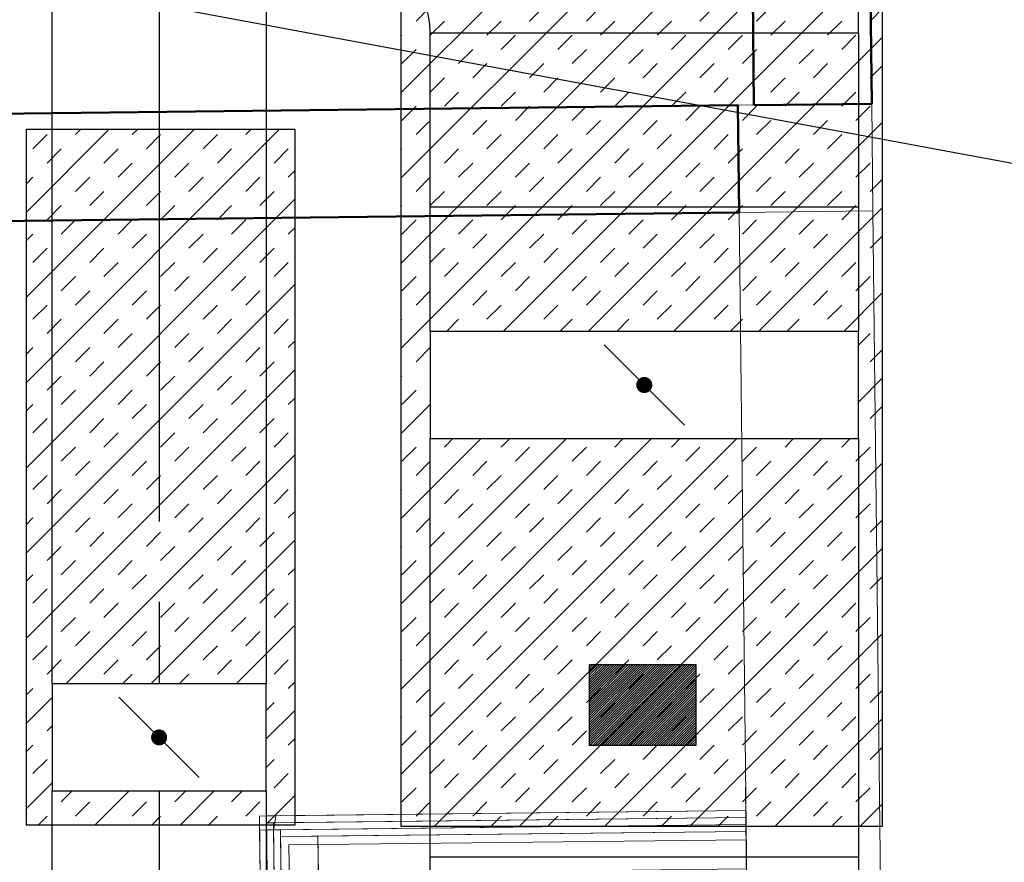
# Model space of a CAD drawing. Header units: millimetres. Extents: x 0 to 83248, y 0 to 52411.
# Tile 31 of 63: x 10927 to 12766, y 41067 to 42641. Entities that reach past the tile are written whole.
import ezdxf

# ---------------------------------------------------------------- set-up
doc = ezdxf.new("R2010")
doc.units = ezdxf.units.MM
doc.header["$LTSCALE"] = 50
doc.header["$MEASUREMENT"] = 0
doc.header["$PDMODE"] = 1
doc.linetypes.add('2V-CENT', pattern=[23, 20, -1.5, 0, -1.5])
doc.linetypes.add('V-GOMD', pattern=[0.8, 0.4, -0.4])
doc.layers.get('0').update_dxf_attribs({"linetype": 'CONTINUOUS'})
doc.layers.add('20605A200D001$0$A-WALL', color=7, linetype='CONTINUOUS', lineweight=13)
doc.layers.add('V060-', color=3, linetype='CONTINUOUS')
doc.layers.add('V111-', color=1, linetype='CONTINUOUS')
doc.styles.add('ISO', font='ISO')
doc.styles.add('SIMPLEX', font='SIMPLEX')

# ---------------------------------------------------------------- blocks, each defined once
blk = doc.blocks.new('KRBOJ90_P', base_point=(16233.5, 22600))
at = {"color": 0, "linetype": 'ByBlock'}
for p, q in [((16234, 22600.7), (16233, 22600.7)), ((16234, 22600.7), (16234, 22599.5)), ((16232.8, 22599.5), (16232.8, 22600.5)), ((16232.8, 22599.5), (16234, 22599.5))]:
    blk.add_line(p, q, dxfattribs=at)
blk.add_arc((16232.8, 22600.7), 0.2, 270, 360, dxfattribs=at)
blk = doc.blocks.new('2RBOJ90_P', base_point=(16233.5, 22600))
for p in [(16233.5, 22600.7), (16232.8, 22600)]:
    blk.add_point(p)
at = {"color": 0, "linetype": 'ByBlock'}
blk.add_blockref('KRBOJ90_P', (16233.5, 22600), dxfattribs=at)
at = {"style": 'ISO', "flags": 3}
blk.add_attdef('0', (16233.5, 22600), '', height=1, dxfattribs=at)
blk = doc.blocks.new('KRBOJ90_N', base_point=(16242.5, 22615))
at = {"color": 0, "linetype": 'ByBlock'}
for p, q in [((16241.8, 22614.5), (16241.8, 22615.5)), ((16241.8, 22615.5), (16242, 22615.5)), ((16242, 22615.5), (16243, 22615.5)), ((16243, 22615.5), (16243, 22614.5)), ((16242, 22614.5), (16241.8, 22614.5)), ((16243, 22614.5), (16242, 22614.5))]:
    blk.add_line(p, q, dxfattribs=at)
at = {"color": 0, "linetype": 'V-GOMD'}
blk.add_line((16242, 22614.5), (16242, 22615.5), dxfattribs=at)
blk = doc.blocks.new('2RBOJ90_N', base_point=(16242.5, 22615))
blk.add_point((16241.8, 22615))
at = {"color": 0, "linetype": 'ByBlock'}
blk.add_blockref('KRBOJ90_N', (16242.5, 22615), dxfattribs=at)
at = {"style": 'ISO', "flags": 3}
blk.add_attdef('0', (16242.5, 22615), '', height=1, dxfattribs=at)
blk = doc.blocks.new('KSP_P', base_point=(16239.5, 22597.5))
at = {"color": 0, "linetype": 'ByBlock'}
for p, q in [((16240, 22598), (16239, 22598)), ((16239, 22598), (16239, 22597)), ((16240, 22597), (16240, 22598)), ((16239, 22597), (16240, 22597))]:
    blk.add_line(p, q, dxfattribs=at)
blk = doc.blocks.new('2SP_P', base_point=(16239.5, 22597.5))
for p in [(16239, 22597.5), (16240, 22597.5)]:
    blk.add_point(p)
at = {"color": 0, "linetype": 'ByBlock'}
blk.add_blockref('KSP_P', (16239.5, 22597.5), dxfattribs=at)
at = {"style": 'SIMPLEX', "flags": 3}
blk.add_attdef('0', (16239.5, 22597.5), '', height=1, dxfattribs=at)
blk = doc.blocks.new('SPJALL', base_point=(16229, 22594))
at = {"color": 1}
blk.add_line((16228.625, 22593.625), (16229.375, 22594.375), dxfattribs=at)
at = {"color": 1, "const_width": 0.075}
blk.add_lwpolyline([(16229, 22594.0375, -1), (16229, 22593.9625, -1), (16229, 22594.0375, -1)], format="xyb", dxfattribs=at)
blk = doc.blocks.new('*X279')
at = {"color": 0}
for p, q in [((11639, 42504.2), (12539, 43404.2)), ((11639, 42345.1), (12539, 43245.1)), ((11639, 42186), (12539, 43086)), ((11639, 42026.9), (12539, 42926.9)), ((11830, 42058.9), (12539, 42767.8)), ((11667.3, 42638.5), (11693.8, 42665.1)), ((11879.4, 42638.5), (11905.9, 42665.1)), ((11985.5, 42638.5), (12012, 42665.1)), ((12197.6, 42638.5), (12224.1, 42665.1)), ((12303.7, 42638.5), (12330.2, 42665.1)), ((12515.8, 42638.5), (12539, 42661.7)), ((11693.8, 42612), (11720.3, 42638.5)), ((11799.8, 42612), (11826.4, 42638.5)), ((12012, 42612), (12038.5, 42638.5)), ((12118, 42612), (12144.6, 42638.5)), ((12330.2, 42612), (12356.7, 42638.5)), ((12436.2, 42612), (12462.8, 42638.5)), ((11639, 42610.2), (11640.7, 42612)), ((11826.4, 42585.5), (11852.9, 42612)), ((11932.4, 42585.5), (11958.9, 42612)), ((12144.6, 42585.5), (12171.1, 42612)), ((12250.6, 42585.5), (12277.1, 42612)), ((12462.8, 42585.5), (12489.3, 42612)), ((11989.1, 42058.8), (12539, 42608.7)), ((11640.7, 42559), (11667.3, 42585.5)), ((11746.8, 42559), (11773.3, 42585.5)), ((11958.9, 42559), (11985.5, 42585.5)), ((12065, 42559), (12091.5, 42585.5)), ((12277.1, 42559), (12303.7, 42585.5)), ((12383.2, 42559), (12409.7, 42585.5)), ((11773.3, 42532.5), (11799.8, 42559)), ((11879.4, 42532.5), (11905.9, 42559)), ((12091.5, 42532.5), (12118, 42559)), ((12197.6, 42532.5), (12224.1, 42559)), ((12409.7, 42532.5), (12436.2, 42559)), ((12515.8, 42532.5), (12539, 42555.6)), ((11693.8, 42506), (11720.3, 42532.5)), ((11905.9, 42506), (11932.4, 42532.5)), ((12012, 42506), (12038.5, 42532.5)), ((12224.1, 42506), (12250.6, 42532.5)), ((12330.2, 42506), (12356.7, 42532.5)), ((11720.3, 42479.4), (11746.8, 42506)), ((11826.4, 42479.4), (11852.9, 42506)), ((12038.5, 42479.4), (12065, 42506)), ((12144.6, 42479.4), (12171.1, 42506)), ((12356.7, 42479.4), (12383.2, 42506)), ((12462.8, 42479.4), (12489.3, 42506)), ((11640.7, 42452.9), (11667.3, 42479.4)), ((11852.9, 42452.9), (11879.4, 42479.4)), ((11958.9, 42452.9), (11985.5, 42479.4)), ((12171.1, 42452.9), (12197.6, 42479.4)), ((12277.1, 42452.9), (12303.7, 42479.4)), ((12489.3, 42452.9), (12515.8, 42479.4)), ((11667.3, 42426.4), (11693.8, 42452.9)), ((11773.3, 42426.4), (11799.8, 42452.9)), ((11985.5, 42426.4), (12012, 42452.9)), ((12091.5, 42426.4), (12118, 42452.9)), ((12148.2, 42058.8), (12539, 42449.6)), ((12303.7, 42426.4), (12330.2, 42452.9)), ((12409.7, 42426.4), (12436.2, 42452.9)), ((11799.8, 42399.9), (11826.4, 42426.4)), ((11905.9, 42399.9), (11932.4, 42426.4)), ((12118, 42399.9), (12144.6, 42426.4)), ((12224.1, 42399.9), (12250.6, 42426.4)), ((12436.2, 42399.9), (12462.8, 42426.4)), ((11639, 42398.1), (11640.7, 42399.9)), ((11720.3, 42373.4), (11746.8, 42399.9)), ((11932.4, 42373.4), (11958.9, 42399.9)), ((12038.5, 42373.4), (12065, 42399.9)), ((12250.6, 42373.4), (12277.1, 42399.9)), ((12356.7, 42373.4), (12383.2, 42399.9)), ((11746.8, 42346.9), (11773.3, 42373.4)), ((11852.9, 42346.9), (11879.4, 42373.4)), ((12065, 42346.9), (12091.5, 42373.4)), ((12171.1, 42346.9), (12197.6, 42373.4)), ((12383.2, 42346.9), (12409.7, 42373.4)), ((12489.3, 42346.9), (12515.8, 42373.4)), ((11667.3, 42320.3), (11693.8, 42346.9)), ((11879.4, 42320.3), (11905.9, 42346.9)), ((11985.5, 42320.3), (12012, 42346.9)), ((12197.6, 42320.3), (12224.1, 42346.9)), ((12303.7, 42320.3), (12330.2, 42346.9)), ((12515.8, 42320.3), (12539, 42343.5)), ((11693.8, 42293.8), (11720.3, 42320.3)), ((11799.8, 42293.8), (11826.4, 42320.3)), ((12012, 42293.8), (12038.5, 42320.3)), ((12118, 42293.8), (12144.6, 42320.3)), ((12330.2, 42293.8), (12356.7, 42320.3)), ((12436.2, 42293.8), (12462.8, 42320.3)), ((11639, 42292), (11640.7, 42293.8)), ((11826.4, 42267.3), (11852.9, 42293.8)), ((11932.4, 42267.3), (11958.9, 42293.8)), ((12144.6, 42267.3), (12171.1, 42293.8)), ((12250.6, 42267.3), (12277.1, 42293.8)), ((12307.3, 42058.8), (12539, 42290.5)), ((12462.8, 42267.3), (12489.3, 42293.8)), ((11640.7, 42240.8), (11667.3, 42267.3)), ((11746.8, 42240.8), (11773.3, 42267.3)), ((11958.9, 42240.8), (11985.5, 42267.3)), ((12065, 42240.8), (12091.5, 42267.3)), ((12277.1, 42240.8), (12303.7, 42267.3)), ((12383.2, 42240.8), (12409.7, 42267.3)), ((11773.3, 42214.3), (11799.8, 42240.8)), ((11879.4, 42214.3), (11905.9, 42240.8)), ((12091.5, 42214.3), (12118, 42240.8)), ((12197.6, 42214.3), (12224.1, 42240.8)), ((12409.7, 42214.3), (12436.2, 42240.8)), ((12515.8, 42214.3), (12539, 42237.4)), ((11693.8, 42187.8), (11720.3, 42214.3)), ((11905.9, 42187.8), (11932.4, 42214.3)), ((12012, 42187.8), (12038.5, 42214.3)), ((12224.1, 42187.8), (12250.6, 42214.3)), ((12330.2, 42187.8), (12356.7, 42214.3)), ((11720.3, 42161.2), (11746.8, 42187.8)), ((11826.4, 42161.2), (11852.9, 42187.8)), ((12038.5, 42161.2), (12065, 42187.8)), ((12144.6, 42161.2), (12171.1, 42187.8)), ((12356.7, 42161.2), (12383.2, 42187.8)), ((12462.8, 42161.2), (12489.3, 42187.8)), ((11640.7, 42134.7), (11667.3, 42161.2)), ((11852.9, 42134.7), (11879.4, 42161.2)), ((11958.9, 42134.7), (11985.5, 42161.2)), ((12171.1, 42134.7), (12197.6, 42161.2)), ((12277.1, 42134.7), (12303.7, 42161.2)), ((12489.3, 42134.7), (12515.8, 42161.2)), ((11667.3, 42108.2), (11693.8, 42134.7)), ((11773.3, 42108.2), (11799.8, 42134.7)), ((11985.5, 42108.2), (12012, 42134.7)), ((12091.5, 42108.2), (12118, 42134.7)), ((12303.7, 42108.2), (12330.2, 42134.7)), ((12409.7, 42108.2), (12436.2, 42134.7)), ((12466.4, 42058.8), (12539, 42131.4)), ((11799.8, 42081.7), (11826.4, 42108.2)), ((11905.9, 42081.7), (11932.4, 42108.2)), ((12118, 42081.7), (12144.6, 42108.2)), ((12224.1, 42081.7), (12250.6, 42108.2)), ((12436.2, 42081.7), (12462.8, 42108.2)), ((11639, 42079.9), (11640.7, 42081.7)), ((11724, 42058.9), (11746.8, 42081.7)), ((11936.1, 42058.8), (11958.9, 42081.7)), ((12042.2, 42058.8), (12065, 42081.7)), ((12254.3, 42058.8), (12277.1, 42081.7)), ((12360.4, 42058.8), (12383.2, 42081.7)), ((12493.8, 42033.2), (12515.8, 42055.2)), ((11667.3, 42002.1), (11693.8, 42028.7)), ((12515.8, 42002.1), (12539, 42025.3)), ((11639, 41973.8), (11640.7, 41975.6)), ((11693.8, 41975.6), (11693.8, 41975.6)), ((12493.8, 41927.1), (12539, 41972.3)), ((11640.7, 41922.6), (11667.3, 41949.1)), ((11639, 41867.8), (11693.8, 41922.6)), ((12515.8, 41896.1), (12539, 41919.2)), ((11639, 41708.7), (11789.1, 41858.9)), ((11639, 41549.6), (11948.2, 41858.8)), ((11639, 41390.5), (12107.3, 41858.8)), ((11639, 41231.4), (12266.4, 41858.8)), ((11693.8, 41869.6), (11693.8, 41869.6)), ((11701.6, 41134.9), (12425.5, 41858.8)), ((11720.3, 41843), (11736.1, 41858.9)), ((11826.4, 41843), (11842.2, 41858.9)), ((12038.5, 41843), (12054.3, 41858.8)), ((12144.6, 41843), (12160.4, 41858.8)), ((12356.7, 41843), (12372.5, 41858.8)), ((12462.8, 41843), (12478.6, 41858.8)), ((11640.7, 41816.5), (11667.3, 41843)), ((11852.9, 41816.5), (11879.4, 41843)), ((11958.9, 41816.5), (11985.5, 41843)), ((12171.1, 41816.5), (12197.6, 41843)), ((12277.1, 41816.5), (12303.7, 41843)), ((12489.3, 41816.5), (12515.8, 41843)), ((11667.3, 41790), (11693.8, 41816.5)), ((11773.3, 41790), (11799.8, 41816.5)), ((11860.7, 41134.9), (12539, 41813.2)), ((11985.5, 41790), (12012, 41816.5)), ((12091.5, 41790), (12118, 41816.5)), ((12303.7, 41790), (12330.2, 41816.5)), ((12409.7, 41790), (12436.2, 41816.5)), ((11799.8, 41763.5), (11826.4, 41790)), ((11905.9, 41763.5), (11932.4, 41790)), ((12118, 41763.5), (12144.6, 41790)), ((12224.1, 41763.5), (12250.6, 41790)), ((12436.2, 41763.5), (12462.8, 41790)), ((11639, 41761.7), (11640.7, 41763.5)), ((11720.3, 41737), (11746.8, 41763.5)), ((11932.4, 41737), (11958.9, 41763.5)), ((12038.5, 41737), (12065, 41763.5)), ((12250.6, 41737), (12277.1, 41763.5)), ((12356.7, 41737), (12383.2, 41763.5)), ((11746.8, 41710.5), (11773.3, 41737)), ((11852.9, 41710.5), (11879.4, 41737)), ((12065, 41710.5), (12091.5, 41737)), ((12171.1, 41710.5), (12197.6, 41737)), ((12383.2, 41710.5), (12409.7, 41737)), ((12489.3, 41710.5), (12515.8, 41737)), ((11667.3, 41683.9), (11693.8, 41710.5)), ((11879.4, 41683.9), (11905.9, 41710.5)), ((11985.5, 41683.9), (12012, 41710.5)), ((12197.6, 41683.9), (12224.1, 41710.5)), ((12303.7, 41683.9), (12330.2, 41710.5)), ((12515.8, 41683.9), (12539, 41707.1)), ((11693.8, 41657.4), (11720.3, 41683.9)), ((11799.8, 41657.4), (11826.4, 41683.9)), ((12012, 41657.4), (12038.5, 41683.9)), ((12118, 41657.4), (12144.6, 41683.9)), ((12330.2, 41657.4), (12356.7, 41683.9)), ((12436.2, 41657.4), (12462.8, 41683.9)), ((11639, 41655.6), (11640.7, 41657.4)), ((11826.4, 41630.9), (11852.9, 41657.4)), ((11932.4, 41630.9), (11958.9, 41657.4)), ((12019.8, 41134.9), (12539, 41654.1)), ((12144.6, 41630.9), (12171.1, 41657.4)), ((12250.6, 41630.9), (12277.1, 41657.4)), ((12462.8, 41630.9), (12489.3, 41657.4)), ((11640.7, 41604.4), (11667.3, 41630.9)), ((11746.8, 41604.4), (11773.3, 41630.9)), ((11958.9, 41604.4), (11985.5, 41630.9)), ((12065, 41604.4), (12091.5, 41630.9)), ((12277.1, 41604.4), (12303.7, 41630.9)), ((12383.2, 41604.4), (12409.7, 41630.9)), ((11773.3, 41577.9), (11799.8, 41604.4)), ((11879.4, 41577.9), (11905.9, 41604.4)), ((12091.5, 41577.9), (12118, 41604.4)), ((12197.6, 41577.9), (12224.1, 41604.4)), ((12409.7, 41577.9), (12436.2, 41604.4)), ((12515.8, 41577.9), (12539, 41601)), ((11693.8, 41551.4), (11720.3, 41577.9)), ((11905.9, 41551.4), (11932.4, 41577.9)), ((12012, 41551.4), (12038.5, 41577.9)), ((12224.1, 41551.4), (12250.6, 41577.9)), ((12330.2, 41551.4), (12356.7, 41577.9)), ((11720.3, 41524.8), (11746.8, 41551.4)), ((11826.4, 41524.8), (11852.9, 41551.4)), ((12038.5, 41524.8), (12065, 41551.4)), ((12144.6, 41524.8), (12171.1, 41551.4)), ((12356.7, 41524.8), (12383.2, 41551.4)), ((12462.8, 41524.8), (12489.3, 41551.4)), ((11640.7, 41498.3), (11667.3, 41524.8)), ((11852.9, 41498.3), (11879.4, 41524.8)), ((11958.9, 41498.3), (11985.5, 41524.8)), ((12171.1, 41498.3), (12197.6, 41524.8)), ((12277.1, 41498.3), (12303.7, 41524.8)), ((12489.3, 41498.3), (12515.8, 41524.8)), ((11667.3, 41471.8), (11693.8, 41498.3)), ((11773.3, 41471.8), (11799.8, 41498.3)), ((11985.5, 41471.8), (12012, 41498.3)), ((12091.5, 41471.8), (12118, 41498.3)), ((12178.9, 41134.9), (12539, 41495)), ((12303.7, 41471.8), (12330.2, 41498.3)), ((12409.7, 41471.8), (12436.2, 41498.3)), ((11799.8, 41445.3), (11826.4, 41471.8)), ((11905.9, 41445.3), (11932.4, 41471.8)), ((12118, 41445.3), (12144.6, 41471.8)), ((12224.1, 41445.3), (12250.6, 41471.8)), ((12436.2, 41445.3), (12462.8, 41471.8)), ((11639, 41443.5), (11640.7, 41445.3)), ((11720.3, 41418.8), (11746.8, 41445.3)), ((11932.4, 41418.8), (11958.9, 41445.3)), ((12038.5, 41418.8), (12065, 41445.3)), ((12250.6, 41418.8), (12277.1, 41445.3)), ((12356.7, 41418.8), (12383.2, 41445.3)), ((11746.8, 41392.3), (11773.3, 41418.8)), ((11852.9, 41392.3), (11879.4, 41418.8)), ((12065, 41392.3), (12091.5, 41418.8)), ((12171.1, 41392.3), (12197.6, 41418.8)), ((12383.2, 41392.3), (12409.7, 41418.8)), ((12489.3, 41392.3), (12515.8, 41418.8)), ((11667.3, 41365.7), (11693.8, 41392.3)), ((11879.4, 41365.7), (11905.9, 41392.3)), ((11985.5, 41365.7), (12012, 41392.3)), ((12197.6, 41365.7), (12224.1, 41392.3)), ((12303.7, 41365.7), (12330.2, 41392.3)), ((12515.8, 41365.7), (12539, 41388.9)), ((11693.8, 41339.2), (11720.3, 41365.7)), ((11799.8, 41339.2), (11826.4, 41365.7)), ((12012, 41339.2), (12038.5, 41365.7)), ((12118, 41339.2), (12144.6, 41365.7)), ((12330.2, 41339.2), (12356.7, 41365.7)), ((12436.2, 41339.2), (12462.8, 41365.7)), ((11639, 41337.4), (11640.7, 41339.2)), ((11826.4, 41312.7), (11852.9, 41339.2)), ((11932.4, 41312.7), (11958.9, 41339.2)), ((12144.6, 41312.7), (12171.1, 41339.2)), ((12250.6, 41312.7), (12277.1, 41339.2)), ((12338, 41134.9), (12539, 41335.9)), ((12462.8, 41312.7), (12489.3, 41339.2)), ((11640.7, 41286.2), (11667.3, 41312.7)), ((11746.8, 41286.2), (11773.3, 41312.7)), ((11958.9, 41286.2), (11985.5, 41312.7)), ((12065, 41286.2), (12091.5, 41312.7)), ((12277.1, 41286.2), (12303.7, 41312.7)), ((12383.2, 41286.2), (12409.7, 41312.7)), ((11773.3, 41259.7), (11799.8, 41286.2)), ((11879.4, 41259.7), (11905.9, 41286.2)), ((12091.5, 41259.7), (12118, 41286.2)), ((12197.6, 41259.7), (12224.1, 41286.2)), ((12409.7, 41259.7), (12436.2, 41286.2)), ((12515.8, 41259.7), (12539, 41282.8)), ((11693.8, 41233.2), (11720.3, 41259.7)), ((11905.9, 41233.2), (11932.4, 41259.7)), ((12012, 41233.2), (12038.5, 41259.7)), ((12224.1, 41233.2), (12250.6, 41259.7)), ((12330.2, 41233.2), (12356.7, 41259.7)), ((11720.3, 41206.6), (11746.8, 41233.2)), ((11826.4, 41206.6), (11852.9, 41233.2)), ((12038.5, 41206.6), (12065, 41233.2)), ((12144.6, 41206.6), (12171.1, 41233.2)), ((12356.7, 41206.6), (12383.2, 41233.2)), ((12462.8, 41206.6), (12489.3, 41233.2)), ((11640.7, 41180.1), (11667.3, 41206.6)), ((11852.9, 41180.1), (11879.4, 41206.6)), ((11958.9, 41180.1), (11985.5, 41206.6)), ((12171.1, 41180.1), (12197.6, 41206.6)), ((12277.1, 41180.1), (12303.7, 41206.6)), ((12489.3, 41180.1), (12515.8, 41206.6)), ((11667.3, 41153.6), (11693.8, 41180.1)), ((11773.3, 41153.6), (11799.8, 41180.1)), ((11985.5, 41153.6), (12012, 41180.1)), ((12091.5, 41153.6), (12118, 41180.1)), ((12303.7, 41153.6), (12330.2, 41180.1)), ((12409.7, 41153.6), (12436.2, 41180.1)), ((12497.1, 41134.9), (12539, 41176.8)), ((11807.7, 41134.9), (11826.4, 41153.6)), ((11913.7, 41134.9), (11932.4, 41153.6)), ((12125.9, 41134.9), (12144.6, 41153.6)), ((12231.9, 41134.9), (12250.6, 41153.6)), ((12444.1, 41134.9), (12462.8, 41153.6))]:
    blk.add_line(p, q, dxfattribs=at)
blk = doc.blocks.new('*X283')
at = {"color": 0}
for p, q in [((10938.6, 41962.9), (11411.7, 42436.1)), ((10938.6, 42122), (11252.6, 42436.1)), ((10938.6, 42281.1), (11093.5, 42436.1)), ((11030.9, 42426.4), (11040.5, 42436.1)), ((11136.9, 42426.4), (11146.6, 42436.1)), ((11349.1, 42426.4), (11358.7, 42436.1)), ((10951.3, 42399.9), (10977.8, 42426.4)), ((11163.4, 42399.9), (11190, 42426.4)), ((11269.5, 42399.9), (11296, 42426.4)), ((10977.8, 42373.4), (11004.3, 42399.9)), ((11083.9, 42373.4), (11110.4, 42399.9)), ((11296, 42373.4), (11322.5, 42399.9)), ((11402.1, 42373.4), (11428.6, 42399.9)), ((11110.4, 42346.9), (11136.9, 42373.4)), ((11216.5, 42346.9), (11243, 42373.4)), ((11428.6, 42346.9), (11441.1, 42359.4)), ((10938.6, 42334.1), (10951.3, 42346.9)), ((11030.9, 42320.3), (11057.4, 42346.9)), ((11243, 42320.3), (11269.5, 42346.9)), ((11349.1, 42320.3), (11375.6, 42346.9)), ((11057.4, 42293.8), (11083.9, 42320.3)), ((11163.4, 42293.8), (11190, 42320.3)), ((11375.6, 42293.8), (11402.1, 42320.3)), ((10938.6, 41803.8), (11441.1, 42306.3)), ((10977.8, 42267.3), (11004.3, 42293.8)), ((11190, 42267.3), (11216.5, 42293.8)), ((11296, 42267.3), (11322.5, 42293.8)), ((11004.3, 42240.8), (11030.9, 42267.3)), ((11110.4, 42240.8), (11136.9, 42267.3)), ((11322.5, 42240.8), (11349.1, 42267.3)), ((11428.6, 42240.8), (11441.1, 42253.3)), ((10938.6, 42228.1), (10951.3, 42240.8)), ((11136.9, 42214.3), (11163.4, 42240.8)), ((11243, 42214.3), (11269.5, 42240.8)), ((10951.3, 42187.8), (10977.8, 42214.3)), ((11057.4, 42187.8), (11083.9, 42214.3)), ((11269.5, 42187.8), (11296, 42214.3)), ((11375.6, 42187.8), (11402.1, 42214.3)), ((11083.9, 42161.2), (11110.4, 42187.8)), ((11190, 42161.2), (11216.5, 42187.8)), ((11402.1, 42161.2), (11428.6, 42187.8)), ((11004.3, 42134.7), (11030.9, 42161.2)), ((11216.5, 42134.7), (11243, 42161.2)), ((11322.5, 42134.7), (11349.1, 42161.2)), ((10938.6, 41644.7), (11441.1, 42147.2)), ((11030.9, 42108.2), (11057.4, 42134.7)), ((11136.9, 42108.2), (11163.4, 42134.7)), ((11349.1, 42108.2), (11375.6, 42134.7)), ((10951.3, 42081.7), (10977.8, 42108.2)), ((11163.4, 42081.7), (11190, 42108.2)), ((11269.5, 42081.7), (11296, 42108.2)), ((10977.8, 42055.2), (11004.3, 42081.7)), ((11083.9, 42055.2), (11110.4, 42081.7)), ((11296, 42055.2), (11322.5, 42081.7)), ((11402.1, 42055.2), (11428.6, 42081.7)), ((11110.4, 42028.7), (11136.9, 42055.2)), ((11216.5, 42028.7), (11243, 42055.2)), ((11428.6, 42028.7), (11441.1, 42041.2)), ((10938.6, 42015.9), (10951.3, 42028.7)), ((11030.9, 42002.1), (11057.4, 42028.7)), ((11243, 42002.1), (11269.5, 42028.7)), ((11349.1, 42002.1), (11375.6, 42028.7)), ((10938.6, 41485.6), (11441.1, 41988.1)), ((11057.4, 41975.6), (11083.9, 42002.1)), ((11163.4, 41975.6), (11190, 42002.1)), ((11375.6, 41975.6), (11402.1, 42002.1)), ((10977.8, 41949.1), (11004.3, 41975.6)), ((11190, 41949.1), (11216.5, 41975.6)), ((11296, 41949.1), (11322.5, 41975.6)), ((11004.3, 41922.6), (11030.9, 41949.1)), ((11110.4, 41922.6), (11136.9, 41949.1)), ((11322.5, 41922.6), (11349.1, 41949.1)), ((11428.6, 41922.6), (11441.1, 41935.1)), ((10938.6, 41909.9), (10951.3, 41922.6)), ((11136.9, 41896.1), (11163.4, 41922.6)), ((11243, 41896.1), (11269.5, 41922.6)), ((10951.3, 41869.6), (10977.8, 41896.1)), ((11057.4, 41869.6), (11083.9, 41896.1)), ((11269.5, 41869.6), (11296, 41896.1)), ((11375.6, 41869.6), (11402.1, 41896.1)), ((11083.9, 41843), (11110.4, 41869.6)), ((11190, 41843), (11216.5, 41869.6)), ((11402.1, 41843), (11428.6, 41869.6)), ((11004.3, 41816.5), (11030.9, 41843)), ((11216.5, 41816.5), (11243, 41843)), ((11322.5, 41816.5), (11349.1, 41843)), ((11012.8, 41400.7), (11441.1, 41829)), ((11030.9, 41790), (11057.4, 41816.5)), ((11136.9, 41790), (11163.4, 41816.5)), ((11349.1, 41790), (11375.6, 41816.5)), ((10951.3, 41763.5), (10977.8, 41790)), ((11163.4, 41763.5), (11190, 41790)), ((11269.5, 41763.5), (11296, 41790)), ((10977.8, 41737), (11004.3, 41763.5)), ((11083.9, 41737), (11110.4, 41763.5)), ((11296, 41737), (11322.5, 41763.5)), ((11402.1, 41737), (11428.6, 41763.5)), ((11110.4, 41710.5), (11136.9, 41737)), ((11216.5, 41710.5), (11243, 41737)), ((10938.6, 41697.7), (10951.3, 41710.5)), ((11030.9, 41683.9), (11057.4, 41710.5)), ((11243, 41683.9), (11269.5, 41710.5)), ((11349.1, 41683.9), (11375.6, 41710.5)), ((11428.6, 41710.5), (11441.1, 41723)), ((11057.4, 41657.4), (11083.9, 41683.9)), ((11163.4, 41657.4), (11190, 41683.9)), ((11375.6, 41657.4), (11402.1, 41683.9)), ((10977.8, 41630.9), (11004.3, 41657.4)), ((11171.9, 41400.7), (11441.1, 41669.9)), ((11190, 41630.9), (11216.5, 41657.4)), ((11296, 41630.9), (11322.5, 41657.4)), ((11004.3, 41604.4), (11030.9, 41630.9)), ((11110.4, 41604.4), (11136.9, 41630.9)), ((11322.5, 41604.4), (11349.1, 41630.9)), ((10938.6, 41591.7), (10951.3, 41604.4)), ((11136.9, 41577.9), (11163.4, 41604.4)), ((11243, 41577.9), (11269.5, 41604.4)), ((11428.6, 41604.4), (11441.1, 41616.9)), ((10951.3, 41551.4), (10977.8, 41577.9)), ((11057.4, 41551.4), (11083.9, 41577.9)), ((11269.5, 41551.4), (11296, 41577.9)), ((11375.6, 41551.4), (11402.1, 41577.9)), ((11083.9, 41524.8), (11110.4, 41551.4)), ((11190, 41524.8), (11216.5, 41551.4)), ((11402.1, 41524.8), (11428.6, 41551.4)), ((11004.3, 41498.3), (11030.9, 41524.8)), ((11216.5, 41498.3), (11243, 41524.8)), ((11322.5, 41498.3), (11349.1, 41524.8)), ((11331, 41400.7), (11441.1, 41510.8)), ((11030.9, 41471.8), (11057.4, 41498.3)), ((11136.9, 41471.8), (11163.4, 41498.3)), ((11349.1, 41471.8), (11375.6, 41498.3)), ((10951.3, 41445.3), (10977.8, 41471.8)), ((11163.4, 41445.3), (11190, 41471.8)), ((11269.5, 41445.3), (11296, 41471.8)), ((10977.8, 41418.8), (11004.3, 41445.3)), ((11083.9, 41418.8), (11110.4, 41445.3)), ((11296, 41418.8), (11322.5, 41445.3)), ((11402.1, 41418.8), (11428.6, 41445.3)), ((11118.9, 41400.7), (11136.9, 41418.8)), ((11224.9, 41400.7), (11243, 41418.8)), ((11428.6, 41392.3), (11441.1, 41404.8)), ((10938.6, 41379.6), (10951.3, 41392.3)), ((10938.6, 41326.5), (10987.2, 41375.1)), ((11387.2, 41350.8), (11402.1, 41365.7)), ((11387.2, 41297.8), (11441.1, 41351.7)), ((10977.8, 41312.7), (10987.2, 41322.1)), ((10938.6, 41273.5), (10951.3, 41286.2)), ((11428.6, 41286.2), (11441.1, 41298.7)), ((10951.3, 41233.2), (10977.8, 41259.7)), ((11387.2, 41244.8), (11402.1, 41259.7)), ((11402.1, 41206.6), (11428.6, 41233.2)), ((10938.6, 41167.4), (10987.2, 41216)), ((11004.3, 41180.1), (11024.9, 41200.7)), ((11067.8, 41137.5), (11131, 41200.7)), ((11216.5, 41180.1), (11237.1, 41200.7)), ((11226.9, 41137.5), (11290.1, 41200.7)), ((11322.5, 41180.1), (11343.1, 41200.7)), ((11030.9, 41153.6), (11057.4, 41180.1)), ((11136.9, 41153.6), (11163.4, 41180.1)), ((11349.1, 41153.6), (11375.6, 41180.1)), ((11386, 41137.5), (11441.1, 41192.6)), ((10961.7, 41137.5), (10977.8, 41153.6)), ((11173.9, 41137.5), (11190, 41153.6)), ((11279.9, 41137.5), (11296, 41153.6))]:
    blk.add_line(p, q, dxfattribs=at)
blk = doc.blocks.new('*X280')
at = {"color": 0}
for p, q in [((52042.3, 22944.8), (52338.1, 23240.6)), ((52042.3, 22953.7), (52329.2, 23240.6)), ((52042.3, 22962.5), (52320.4, 23240.6)), ((52042.3, 22971.4), (52311.6, 23240.6)), ((52042.3, 22980.2), (52302.7, 23240.6)), ((52042.3, 22989), (52293.9, 23240.6)), ((52042.3, 22997.9), (52285, 23240.6)), ((52042.3, 23006.7), (52276.2, 23240.6)), ((52042.3, 23015.6), (52267.4, 23240.6)), ((52042.3, 23024.4), (52258.5, 23240.6)), ((52042.3, 23033.2), (52249.7, 23240.6)), ((52042.3, 23042.1), (52240.8, 23240.6)), ((52042.3, 23050.9), (52232, 23240.6)), ((52042.3, 23059.7), (52223.2, 23240.6)), ((52042.3, 23068.6), (52214.3, 23240.6)), ((52042.3, 23077.4), (52205.5, 23240.6)), ((52042.3, 23086.3), (52196.7, 23240.6)), ((52042.3, 23095.1), (52187.8, 23240.6)), ((52042.3, 23103.9), (52179, 23240.6)), ((52042.3, 23112.8), (52170.1, 23240.6)), ((52042.3, 23121.6), (52161.3, 23240.6)), ((52042.3, 23130.5), (52152.5, 23240.6)), ((52042.3, 23139.3), (52143.6, 23240.6)), ((52042.3, 23148.1), (52134.8, 23240.6)), ((52042.3, 23157), (52125.9, 23240.6)), ((52042.3, 23165.8), (52117.1, 23240.6)), ((52042.3, 23174.7), (52108.3, 23240.6)), ((52042.3, 23183.5), (52099.4, 23240.6)), ((52042.3, 23192.3), (52090.6, 23240.6)), ((52042.3, 23201.2), (52081.7, 23240.6)), ((52042.3, 23210), (52072.9, 23240.6)), ((52042.3, 23218.8), (52064.1, 23240.6)), ((52042.3, 23227.7), (52055.2, 23240.6)), ((52042.3, 23236.5), (52046.4, 23240.6)), ((52046.9, 22940.6), (52346.9, 23240.6)), ((52055.8, 22940.6), (52355.8, 23240.6)), ((52064.6, 22940.6), (52364.6, 23240.6)), ((52073.4, 22940.6), (52373.4, 23240.6)), ((52082.3, 22940.6), (52382.3, 23240.6)), ((52091.1, 22940.6), (52391.1, 23240.6)), ((52099.9, 22940.6), (52399.9, 23240.6)), ((52108.8, 22940.6), (52408.8, 23240.6)), ((52117.6, 22940.6), (52417.6, 23240.6)), ((52126.5, 22940.6), (52426.5, 23240.6)), ((52135.3, 22940.6), (52435.3, 23240.6)), ((52144.1, 22940.6), (52442.3, 23238.8)), ((52153, 22940.6), (52442.3, 23229.9)), ((52161.8, 22940.6), (52442.3, 23221.1)), ((52170.7, 22940.6), (52442.3, 23212.3)), ((52179.5, 22940.6), (52442.3, 23203.4)), ((52188.3, 22940.6), (52442.3, 23194.6)), ((52197.2, 22940.6), (52442.3, 23185.7)), ((52206, 22940.6), (52442.3, 23176.9)), ((52214.9, 22940.6), (52442.3, 23168.1)), ((52223.7, 22940.6), (52442.3, 23159.2)), ((52232.5, 22940.6), (52442.3, 23150.4)), ((52241.4, 22940.6), (52442.3, 23141.5)), ((52250.2, 22940.6), (52442.3, 23132.7)), ((52259, 22940.6), (52442.3, 23123.9)), ((52267.9, 22940.6), (52442.3, 23115)), ((52276.7, 22940.6), (52442.3, 23106.2)), ((52285.6, 22940.6), (52442.3, 23097.4)), ((52294.4, 22940.6), (52442.3, 23088.5)), ((52303.2, 22940.6), (52442.3, 23079.7)), ((52312.1, 22940.6), (52442.3, 23070.8)), ((52320.9, 22940.6), (52442.3, 23062)), ((52329.8, 22940.6), (52442.3, 23053.2)), ((52338.6, 22940.6), (52442.3, 23044.3)), ((52347.4, 22940.6), (52442.3, 23035.5)), ((52356.3, 22940.6), (52442.3, 23026.6)), ((52365.1, 22940.6), (52442.3, 23017.8)), ((52374, 22940.6), (52442.3, 23009)), ((52382.8, 22940.6), (52442.3, 23000.1)), ((52391.6, 22940.6), (52442.3, 22991.3)), ((52400.5, 22940.6), (52442.3, 22982.4)), ((52409.3, 22940.6), (52442.3, 22973.6)), ((52418.1, 22940.6), (52442.3, 22964.8)), ((52427, 22940.6), (52442.3, 22955.9)), ((52435.8, 22940.6), (52442.3, 22947.1))]:
    blk.add_line(p, q, dxfattribs=at)
blk = doc.blocks.new('20605A200D001$0$VT- 944804 - VT- 2-338673-P05')
at = {"layer": '20605A200D001$0$A-WALL'}
blk.add_line((27752.5, 38877.4), (27770.7, 37259), dxfattribs=at)
blk = doc.blocks.new('20605A200D001$0$VT- 944804 - VT--338666-P05')
at = {"layer": '20605A200D001$0$A-WALL'}
for p, q in [((27988.2, 40153.5), (27738.2, 40150.6)), ((27738.2, 40150.6), (27740.5, 39950.6)), ((27990.5, 39953.4), (27988.2, 40153.5)), ((27990.5, 39953.4), (27740.5, 39950.6)), ((27990.5, 39953.4), (27740.5, 39950.6)), ((27740.5, 39950.6), (27980.6, 18590.5)), ((28230.6, 18593.6), (27990.5, 39953.4))]:
    blk.add_line(p, q, dxfattribs=at)
blk = doc.blocks.new('20605A200D001$0$VT- 944804 - VT- 944804-338670-P05')
for name in ['20605A200D001$0$VT- 944804 - VT--338666-P05', '20605A200D001$0$VT- 944804 - VT- 2-338673-P05']:
    blk.add_blockref(name, (0, 0))
blk = doc.blocks.new('20605A200D001$0$VT- 950716 - VT- 950716-338818-P05')
at = {"layer": '20605A200D001$0$A-WALL', "lineweight": 50}
for p, q in [((27738.2, 40150.6), (24885.8, 40117.3)), ((27740.5, 39950.6), (27738.2, 40150.6)), ((24888.2, 39917.4), (27740.5, 39950.6))]:
    blk.add_line(p, q, dxfattribs=at)
blk = doc.blocks.new('20605A200D001$0$SV2_Ei60 956656 - SV2_Ei60 2-339094-P05')
at = {"layer": '20605A200D001$0$A-WALL'}
blk.add_line((26899.2, 38769.4), (26916.3, 37249.4), dxfattribs=at)
blk = doc.blocks.new('20605A200D001$0$SV2_Ei60 956656 - SV2_Ei60-339087-P05')
at = {"layer": '20605A200D001$0$A-WALL'}
for p, q in [((26844.1, 38823.3), (26857.1, 38823.5)), ((26857.1, 38823.5), (26844.1, 38823.3)), ((26857.1, 38823.5), (26844.1, 38823.3)), ((26844.4, 38797), (26844.1, 38823.3)), ((26844.1, 38823.3), (26845.3, 38713.7)), ((26844.1, 38823.3), (26844.4, 38797)), ((26857.4, 38797.3), (26857.1, 38823.5)), ((26858.3, 38713.8), (26857.1, 38823.5)), ((26857.1, 38823.5), (26857.4, 38797.3)), ((26857.2, 38810.5), (26870.2, 38810.6)), ((26870.2, 38810.6), (26857.2, 38810.5)), ((26870.2, 38810.6), (26857.2, 38810.5)), ((26857.4, 38797.3), (26857.2, 38810.5)), ((26857.2, 38810.5), (26858.5, 38700.8)), ((26857.2, 38810.5), (26857.4, 38797.3)), ((26870.4, 38797.6), (26870.2, 38810.6)), ((26871.5, 38701), (26870.2, 38810.6)), ((26870.2, 38810.6), (26870.4, 38797.6)), ((26857.4, 38797.3), (26844.4, 38797)), ((26844.4, 38797), (26857.4, 38797.3)), ((26845.3, 38713.7), (26844.4, 38797)), ((26844.4, 38797), (26845.3, 38713.7)), ((26870.4, 38797.6), (26857.4, 38797.3)), ((26857.4, 38797.3), (26870.4, 38797.6)), ((26858.5, 38700.8), (26857.4, 38797.3)), ((26857.4, 38797.3), (26858.5, 38700.8)), ((26858.3, 38713.8), (26857.4, 38797.3)), ((26857.4, 38797.3), (26858.3, 38713.8)), ((26870.4, 38797.6), (26883.4, 38797.8)), ((26883.4, 38797.8), (26870.4, 38797.6)), ((26883.4, 38797.8), (26870.4, 38797.6)), ((26871.5, 38701), (26870.4, 38797.6)), ((26870.4, 38797.6), (26871.5, 38701)), ((26870.4, 38797.6), (26871.5, 38701)), ((26871.5, 38701), (26870.4, 38797.6)), ((26870.4, 38797.6), (26871.5, 38701)), ((26883.4, 38797.8), (26884.5, 38701.1)), ((26884.5, 38701.1), (26883.4, 38797.8)), ((26884.5, 38701.1), (26883.4, 38797.8)), ((26883.5, 38784.8), (26953.5, 38785.5)), ((26953.5, 38785.5), (26883.5, 38784.8)), ((26953.5, 38785.5), (26883.5, 38784.8)), ((26900.8, 37249.2), (26883.5, 38784.8)), ((26883.5, 38784.8), (26900.8, 37249.2)), ((26883.5, 38784.8), (26900.8, 37249.2)), ((26953.5, 38785.5), (26970.8, 37250)), ((26970.8, 37250), (26953.5, 38785.5)), ((26970.8, 37250), (26953.5, 38785.5)), ((26845.3, 38713.7), (26858.3, 38713.8)), ((26845.3, 38713.7), (26858.3, 38713.8)), ((26858.3, 38713.8), (26845.3, 38713.7)), ((26858.5, 38700.8), (26871.5, 38701)), ((26858.5, 38700.8), (26871.5, 38701)), ((26871.5, 38701), (26858.5, 38700.8)), ((26884.5, 38701.1), (26871.5, 38701)), ((26871.5, 38701), (26884.5, 38701.1)), ((26871.5, 38701), (26884.5, 38701.1)), ((26846.6, 38600.7), (26859.6, 38600.8)), ((26859.6, 38600.8), (26846.6, 38600.7)), ((26859.6, 38600.8), (26846.6, 38600.7)), ((26846.7, 38587.7), (26846.6, 38600.7)), ((26846.6, 38600.7), (26846.7, 38587.7)), ((26846.6, 38600.7), (26862.9, 37152.8)), ((26859.6, 38600.8), (26872.6, 38601)), ((26872.6, 38601), (26859.6, 38600.8)), ((26872.6, 38601), (26859.6, 38600.8)), ((26875.7, 37165.9), (26859.6, 38600.8)), ((26859.6, 38600.8), (26875.7, 37165.9)), ((26859.6, 38600.8), (26875.7, 37165.9)), ((26859.6, 38600.8), (26875.7, 37165.9)), ((26875.7, 37165.9), (26859.6, 38600.8)), ((26875.9, 37152.9), (26859.6, 38600.8)), ((26872.6, 38601), (26885.6, 38601.1)), ((26885.6, 38601.1), (26872.6, 38601)), ((26885.6, 38601.1), (26872.6, 38601)), ((26888.6, 37179.1), (26872.6, 38601)), ((26872.6, 38601), (26888.6, 37179.1)), ((26872.6, 38601), (26888.6, 37179.1)), ((26872.6, 38601), (26888.6, 37179.1)), ((26888.6, 37179.1), (26872.6, 38601)), ((26888.7, 37166.1), (26872.6, 38601)), ((26885.6, 38601.1), (26900.8, 37249.2)), ((26900.8, 37249.2), (26885.6, 38601.1)), ((26901.6, 37179.2), (26885.6, 38601.1)), ((26900.8, 37249.2), (26970.8, 37250)), ((26875.7, 37165.9), (26888.7, 37166.1)), ((26888.6, 37179.1), (26901.6, 37179.2)), ((26862.9, 37152.8), (26875.9, 37152.9))]:
    blk.add_line(p, q, dxfattribs=at)
blk = doc.blocks.new('20605A200D001$0$SV2_Ei60 956656 - SV2_Ei60 956656-339091-P05')
for name in ['20605A200D001$0$SV2_Ei60 956656 - SV2_Ei60-339087-P05', '20605A200D001$0$SV2_Ei60 956656 - SV2_Ei60 2-339094-P05']:
    blk.add_blockref(name, (0, 0))
blk = doc.blocks.new('20605A200D001$0$VT- 965303 - VT- 965303-339533-P05')
at = {"layer": '20605A200D001$0$A-WALL', "lineweight": 50}
for p, q in [((27707.1, 45485.6), (27768.2, 40151)), ((27988.2, 40153.5), (27927.1, 45488.1)), ((27768.2, 40151), (27988.2, 40153.5))]:
    blk.add_line(p, q, dxfattribs=at)
blk = doc.blocks.new('20605A200D001$0$SV2_Ei60 1081242 - SV2_Ei60 2-345095-P05')
at = {"layer": '20605A200D001$0$A-WALL'}
blk.add_line((26899.2, 38769.4), (27753.6, 38779), dxfattribs=at)
blk = doc.blocks.new('20605A200D001$0$SV2_Ei60 1081242 - SV2_Ei60-345088-P05')
at = {"layer": '20605A200D001$0$A-WALL'}
for p, q in [((27753, 38833.5), (26857.1, 38823.5)), ((26874.9, 38823.7), (26857.1, 38823.5)), ((26857.1, 38823.5), (26874.9, 38823.7)), ((26857.2, 38810.5), (26857.1, 38823.5)), ((26857.1, 38823.5), (26857.2, 38810.5)), ((26857.1, 38823.5), (26857.2, 38810.5)), ((26857.2, 38810.5), (27753.2, 38820.5)), ((27753.2, 38820.5), (26870.2, 38810.6)), ((26874.9, 38823.7), (26872.6, 38810.6)), ((26872.6, 38810.6), (26874.9, 38823.7)), ((27753.2, 38820.5), (26872.6, 38810.6)), ((26872.6, 38810.6), (27753.2, 38820.5)), ((27753.2, 38820.5), (26872.6, 38810.6)), ((26872.6, 38810.6), (27753.2, 38820.5)), ((27753, 38833.5), (26874.9, 38823.7)), ((26874.9, 38823.7), (27753, 38833.5)), ((27753, 38833.5), (27753.2, 38820.5)), ((27753, 38833.5), (27753.2, 38820.5)), ((27753, 38833.5), (27753.2, 38820.5)), ((27753.3, 38807.5), (27753.2, 38820.5)), ((27753.3, 38807.5), (27753.2, 38820.5)), ((27753.2, 38820.5), (27753.3, 38807.5)), ((26872.6, 38810.6), (26857.2, 38810.5)), ((26857.2, 38810.5), (26872.6, 38810.6)), ((26872.6, 38810.6), (26870.2, 38810.6)), ((26870.2, 38810.6), (26872.6, 38810.6)), ((26870.4, 38797.6), (26870.2, 38810.6)), ((26870.2, 38810.6), (26870.4, 38797.6)), ((26870.2, 38810.6), (26870.4, 38797.6)), ((26872.6, 38810.6), (26870.4, 38797.6)), ((26870.4, 38797.6), (26872.6, 38810.6)), ((27753.3, 38807.5), (26870.4, 38797.6)), ((26870.4, 38797.6), (27753.3, 38807.5)), ((26870.4, 38797.6), (27753.3, 38807.5)), ((27753.3, 38807.5), (26883.4, 38797.8)), ((27753.3, 38807.5), (26883.4, 38797.8)), ((26883.4, 38797.8), (27753.3, 38807.5)), ((27753.5, 38794.5), (27753.3, 38807.5)), ((27753.5, 38794.5), (27753.3, 38807.5)), ((27753.3, 38807.5), (27753.5, 38794.5)), ((26883.4, 38797.8), (26883.5, 38784.8)), ((26883.4, 38797.8), (26883.5, 38784.8)), ((26883.5, 38784.8), (26883.4, 38797.8)), ((26883.5, 38784.8), (27753.5, 38794.5)), ((26883.5, 38784.8), (27753.5, 38794.5)), ((27753.5, 38794.5), (26883.5, 38784.8)), ((27753.5, 38794.5), (26953.5, 38785.5)), ((27753.5, 38794.5), (26953.5, 38785.5)), ((26953.5, 38785.5), (27753.5, 38794.5)), ((26953.5, 38785.5), (26954.3, 38715.6)), ((26953.5, 38785.5), (26954.3, 38715.6)), ((26954.3, 38715.6), (26953.5, 38785.5)), ((27754.3, 38724.5), (27753.5, 38794.5)), ((27754.3, 38724.5), (27753.5, 38794.5)), ((27753.5, 38794.5), (27754.3, 38724.5)), ((26954.3, 38715.6), (27754.3, 38724.5)), ((26954.3, 38715.6), (27754.3, 38724.5)), ((27754.3, 38724.5), (26954.3, 38715.6))]:
    blk.add_line(p, q, dxfattribs=at)
blk = doc.blocks.new('20605A200D001$0$SV2_Ei60 1081242 - SV2_Ei60 1081242-345092-P05')
for name in ['20605A200D001$0$SV2_Ei60 1081242 - SV2_Ei60-345088-P05', '20605A200D001$0$SV2_Ei60 1081242 - SV2_Ei60 2-345095-P05']:
    blk.add_blockref(name, (0, 0))
blk = doc.blocks.new('20605A200D001')
at = {"layer": '20605A200D001$0$A-WALL'}
for name in ['20605A200D001$0$VT- 965303 - VT- 965303-339533-P05', '20605A200D001$0$VT- 950716 - VT- 950716-338818-P05', '20605A200D001$0$VT- 944804 - VT- 944804-338670-P05', '20605A200D001$0$SV2_Ei60 956656 - SV2_Ei60 956656-339091-P05', '20605A200D001$0$SV2_Ei60 1081242 - SV2_Ei60 1081242-345092-P05']:
    blk.add_blockref(name, (0, 0), dxfattribs=at)

msp = doc.modelspace()

# ---------------------------------------------------------------- linework, layer by layer
at = {"layer": 'V060-', "linetype": 'Continuous'}
for p, q in [((10987.2, 41400.7), (10987.2, 42704.21)), ((11387.2, 42704.21), (11387.2, 41400.7)), ((11693.78, 42058.85), (11693.79, 42615.87)), ((12493.79, 42615.87), (12493.78, 42058.84)), ((11693.77, 41077.62), (11693.78, 41858.85)), ((12493.78, 41858.84), (12493.77, 41077.62)), ((10987.2, 40776), (10987.2, 41200.7)), ((11387.2, 41200.7), (11387.2, 40776))]:
    msp.add_line(p, q, dxfattribs=at)
at = {"layer": 'V060-', "color": 1, "linetype": '2V-CENT'}
for p, q in [((11187.2, 42704.21), (11187.2, 41400.7)), ((11187.2, 41200.7), (11187.2, 40776))]:
    msp.add_line(p, q, dxfattribs=at)
at = {"layer": 'V060-'}
msp.add_line((11693.79, 42291.61), (12493.79, 42291.61), dxfattribs=at)
at = {"layer": 'V060-', "color": 1}
for points in [[(11638.96, 41134.94), (12538.96, 41134.94), (12538.96, 43634.94), (11638.96, 43634.94)], [(11638.96, 42723.4), (11638.96, 41134.94)]]:
    msp.add_lwpolyline(points, dxfattribs=at)
msp.add_lwpolyline([(10938.6, 41137.53), (11441.12, 41137.53), (11441.12, 42436.06), (10938.6, 42436.06)], close=True, dxfattribs=at)
at = {"layer": 'V060-'}
msp.add_lwpolyline([(11990.54, 41286.37), (12190.54, 41286.37), (12190.54, 41436.37), (11990.54, 41436.37)], close=True, dxfattribs=at)
at = {"layer": 'V111-'}
msp.add_line((10347.91, 42823.96), (13157.31, 42303.72), dxfattribs=at)

# ---------------------------------------------------------------- block references
at = {"layer": 'V060-'}
msp.add_blockref('20605A200D001', (-15469.5, 2330.58), dxfattribs=at)
at = {"layer": 'V060-', "color": 1}
for name in ['*X279', '*X283']:
    msp.add_blockref(name, (0, 0), dxfattribs=at)
at = {"layer": 'V060-', "linetype": 'Continuous'}
for name, p, xscale, yscale, zscale, rotation in [('2RBOJ90_P', (12093.79, 43175.87), 800, 800, 800, 90), ('2SP_P', (12093.78, 41958.85), 200, 800, 200, 89.99899137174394), ('2SP_P', (11187.2, 41300.7), 200, 400, 200, 270), ('2RBOJ90_N', (12093.77, 40797.62), 400, 800, 400, 270)]:
    msp.add_blockref(name, p, dxfattribs=dict(at, xscale=xscale, yscale=yscale, zscale=zscale, rotation=rotation))
at = {"layer": 'V060-', "xscale": 200, "yscale": 200, "zscale": 200}
for p, rotation in [((12093.78, 41958.85), 89.99899137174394), ((11187.2, 41300.7), 270)]:
    msp.add_blockref('SPJALL', p, dxfattribs=dict(at, rotation=rotation))
at = {"layer": 'V060-', "xscale": 0.5, "yscale": 0.5, "zscale": 0.5}
msp.add_blockref('*X280', (-14030.6, 29816.05), dxfattribs=at)

doc.saveas('drawing.dxf')
